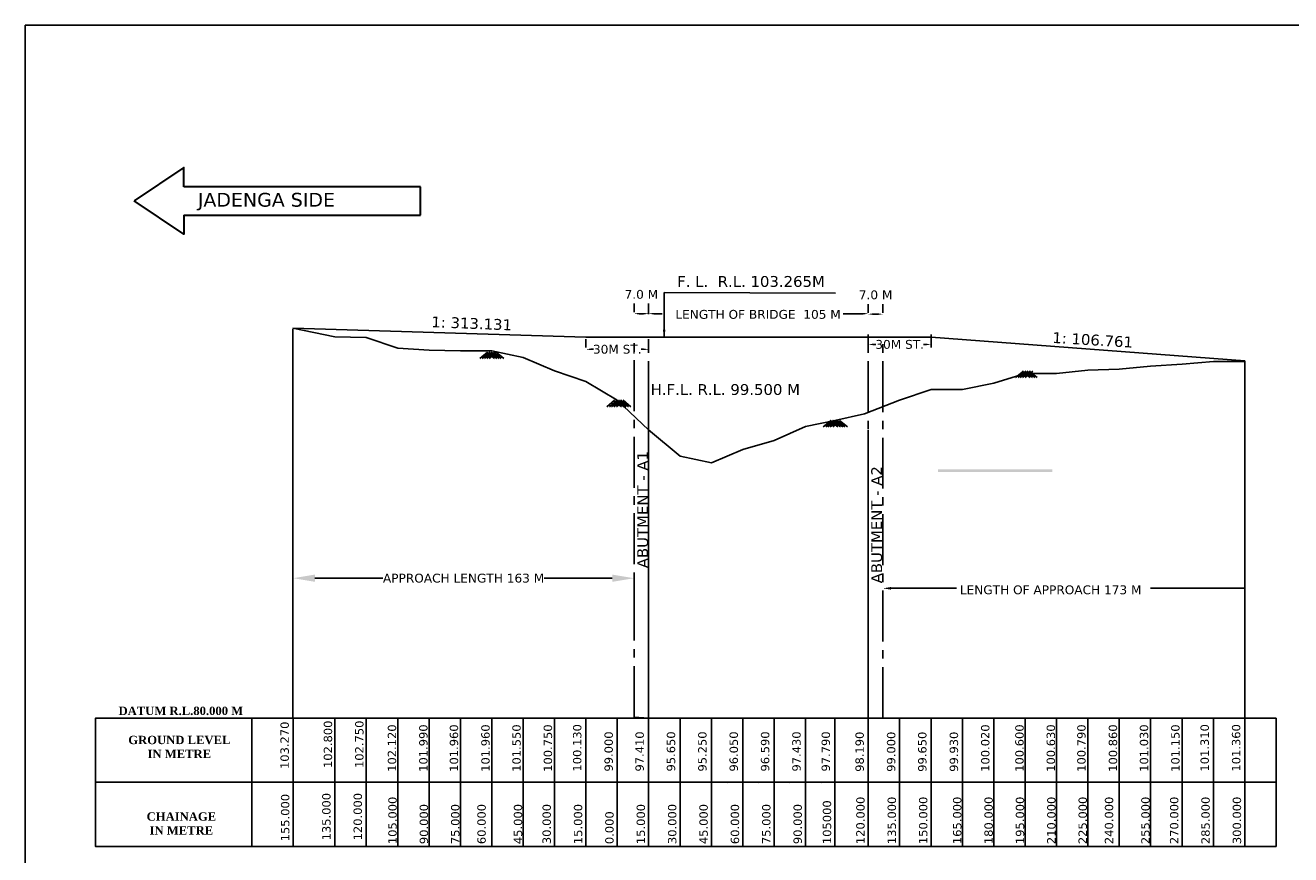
# Model space of a CAD drawing. Header units: feet. Extents: x -7746059455 to -3872629402, y -13315170765 to -6657188523.
# Tile 25 of 52: x -3873218840 to -3873181028, y -6657593553 to -6657568760. Entities that reach past the tile are written whole.
import ezdxf

# ---------------------------------------------------------------- set-up
doc = ezdxf.new("R2010")
doc.units = ezdxf.units.FT
doc.header["$MEASUREMENT"] = 0
doc.header["$PDMODE"] = 34
doc.header["$PDSIZE"] = 40
doc.linetypes.add('CENTER2', pattern=[28.575, 19.05, -3.175, 3.175, -3.175])
for name, color, linetype in [('CHAINAGE', 7, 'Continuous'), ('GROUND_LVL', 114, 'Continuous'), ('TEX', 6, 'Continuous'), ('TEXT', 7, 'Continuous')]:
    doc.layers.add(name, color=color, linetype=linetype)
doc.layers.add('DIMENTION', color=7, linetype='Continuous', lineweight=9)
doc.styles.get("Standard").update_dxf_attribs({"font": 'verdana.ttf', "height": 264})
doc.dimstyles.new('Copy of Standard', dxfattribs={"dimtxt": 150.0005, "dimasz": 650, "dimexe": 0.18, "dimexo": 0.0625, "dimgap": 0.09, "dimtad": 0, "dimtih": 1, "dimtoh": 1, "dimdec": 0, "dimzin": 0, "dimdsep": 46, "dimtxsty": 'Standard', "dimcen": 0.09, "dimclrt": 3, "dimadec": 0, "dimazin": 0, "dimtfac": 1, "dimtdec": 0, "dimtofl": 0, "dimtmove": 0, "dimatfit": 3, "dimfxl": 1, "dimtolj": 1, "dimtzin": 0, "dimarcsym": 0})
doc.dimstyles.new('ISO-25--------1', dxfattribs={"dimtxt": 264, "dimasz": 240, "dimexe": 300, "dimexo": 300, "dimgap": 0.02, "dimtad": 0, "dimtih": 1, "dimtoh": 1, "dimdec": 0, "dimlfac": 16, "dimdsep": 46, "dimtxsty": 'Standard', "dimcen": 192, "dimclrd": 1, "dimclre": 1, "dimclrt": 1, "dimadec": 0, "dimazin": 0, "dimtfac": 1, "dimtdec": 0, "dimtmove": 2, "dimatfit": 3, "dimfxl": 300, "dimarcsym": 0})
doc.dimstyles.new('ISO-25--------8', dxfattribs={"dimtxt": 264, "dimasz": 150, "dimexe": 300, "dimexo": 300, "dimgap": 0.02, "dimtad": 0, "dimtih": 1, "dimtoh": 1, "dimdec": 0, "dimlfac": 8, "dimdsep": 46, "dimtxsty": 'Standard', "dimcen": 150, "dimclrd": 1, "dimclre": 1, "dimclrt": 1, "dimadec": 0, "dimazin": 0, "dimtfac": 1, "dimtdec": 0, "dimtmove": 2, "dimatfit": 3, "dimfxl": 300, "dimarcsym": 0})

# ---------------------------------------------------------------- blocks, each defined once
blk = doc.blocks.new('*D68')
at = {"layer": 'Defpoints', "color": 0, "ltscale": 20, "transparency": 16777216}
for p in [(-3873210838.261878, -6657585289.9375), (-3873200649.780518, -6657585287.748484), (-3873200649.780518, -6657586820.002264)]:
    blk.add_point(p, dxfattribs=at)
at = {"layer": 'TEX', "color": 0, "lineweight": -2, "ltscale": 20, "transparency": 16777216}
for p, q in [((-3873210838.261878, -6657585289.875), (-3873210838.261878, -6657585287.568483)), ((-3873210188.261878, -6657585287.748484), (-3873208155.127987, -6657585287.748484)), ((-3873201299.780518, -6657585287.748484), (-3873203332.914408, -6657585287.748484)), ((-3873200649.780518, -6657586819.939764), (-3873200649.780518, -6657585287.568483))]:
    blk.add_line(p, q, dxfattribs=at)
at = {"layer": 'TEX', "color": 0, "ltscale": 20, "transparency": 16777216}
for points in [[(-3873210188.261878, -6657585179.415151), (-3873210188.261878, -6657585396.081817), (-3873210838.261878, -6657585287.748484)], [(-3873201299.780518, -6657585179.415151), (-3873201299.780518, -6657585396.081817), (-3873200649.780518, -6657585287.748484)]]:
    blk.add_solid(points, dxfattribs=at)
at = {"layer": 'TEX', "color": 3, "ltscale": 20, "transparency": 16777216, "insert": (-3873205744.021198, -6657585287.748484), "char_height": 264, "attachment_point": 5}
blk.add_mtext('\\A1;APPROACH LENGTH 163 M', dxfattribs=at)
blk = doc.blocks.new('*D69')
at = {"layer": 'Defpoints', "color": 0, "ltscale": 20, "transparency": 16777216}
for p in [(-3873200649.780518, -6657577380), (-3873200649.780518, -6657577633.758371), (-3873200213.261876, -6657577633.75837)]:
    blk.add_point(p, dxfattribs=at)
at = {"layer": 'TEX', "color": 1, "lineweight": -2, "ltscale": 20, "transparency": 16777216}
for p, q in [((-3873200649.780518, -6657577333.758371), (-3873200649.780518, -6657577080)), ((-3873200213.261876, -6657577333.75837), (-3873200213.261876, -6657577080)), ((-3873200363.261876, -6657577380), (-3873200499.780518, -6657577380))]:
    blk.add_line(p, q, dxfattribs=at)
at = {"layer": 'TEX', "color": 1, "ltscale": 20, "transparency": 16777216}
for points in [[(-3873200499.780518, -6657577355), (-3873200499.780518, -6657577405), (-3873200649.780518, -6657577380)], [(-3873200363.261876, -6657577355), (-3873200363.261876, -6657577405), (-3873200213.261876, -6657577380)]]:
    blk.add_solid(points, dxfattribs=at)
at = {"layer": 'TEX', "color": 1, "ltscale": 20, "transparency": 16777216, "insert": (-3873200431.521196, -6657576805.174687), "char_height": 264, "attachment_point": 5}
blk.add_mtext('7.0 M', dxfattribs=at)
blk = doc.blocks.new('*D70')
at = {"layer": 'Defpoints', "color": 0, "ltscale": 20, "transparency": 16777216}
for p in [(-3873193650.761878, -6657577658.008068), (-3873193213.261878, -6657577394.249698), (-3873193213.261878, -6657577658.008068)]:
    blk.add_point(p, dxfattribs=at)
at = {"layer": 'TEX', "color": 1, "lineweight": -2, "ltscale": 20, "transparency": 16777216}
for p, q in [((-3873193650.761878, -6657577358.008068), (-3873193650.761878, -6657577094.249698)), ((-3873193213.261878, -6657577358.008068), (-3873193213.261878, -6657577094.249698)), ((-3873193500.761878, -6657577394.249698), (-3873193363.261878, -6657577394.249698))]:
    blk.add_line(p, q, dxfattribs=at)
at = {"layer": 'TEX', "color": 1, "ltscale": 20, "transparency": 16777216}
for points in [[(-3873193500.761878, -6657577369.249698), (-3873193500.761878, -6657577419.249698), (-3873193650.761878, -6657577394.249698)], [(-3873193363.261878, -6657577369.249698), (-3873193363.261878, -6657577419.249698), (-3873193213.261878, -6657577394.249698)]]:
    blk.add_solid(points, dxfattribs=at)
at = {"layer": 'TEX', "color": 1, "ltscale": 20, "transparency": 16777216, "insert": (-3873193432.011878, -6657576819.424385), "char_height": 264, "attachment_point": 5}
blk.add_mtext('7.0 M', dxfattribs=at)
blk = doc.blocks.new('*D71')
at = {"layer": 'Defpoints', "color": 0, "ltscale": 20, "transparency": 16777216}
for p in [(-3873202088.261877, -6657578445.882369), (-3873202088.261877, -6657578690), (-3873200213.261876, -6657578690)]:
    blk.add_point(p, dxfattribs=at)
at = {"layer": 'TEX', "color": 1, "lineweight": -2, "ltscale": 20, "transparency": 16777216}
for p, q in [((-3873202088.261877, -6657578390), (-3873202088.261877, -6657578145.882369)), ((-3873201938.261877, -6657578445.882369), (-3873201863.262736, -6657578445.882369)), ((-3873200363.261876, -6657578445.882369), (-3873200438.261016, -6657578445.882369)), ((-3873200213.261876, -6657578390), (-3873200213.261876, -6657578145.882369))]:
    blk.add_line(p, q, dxfattribs=at)
at = {"layer": 'TEX', "color": 1, "ltscale": 20, "transparency": 16777216}
for points in [[(-3873201938.261877, -6657578420.882369), (-3873201938.261877, -6657578470.882369), (-3873202088.261877, -6657578445.882369)], [(-3873200363.261876, -6657578420.882369), (-3873200363.261876, -6657578470.882369), (-3873200213.261876, -6657578445.882369)]]:
    blk.add_solid(points, dxfattribs=at)
at = {"layer": 'TEX', "color": 1, "ltscale": 20, "transparency": 16777216, "insert": (-3873201150.761876, -6657578445.882369), "char_height": 264, "attachment_point": 5}
blk.add_mtext('30M ST.', dxfattribs=at)
blk = doc.blocks.new('*D72')
at = {"layer": 'Defpoints', "color": 0, "ltscale": 20, "transparency": 16777216}
for p in [(-3873191775.761878, -6657578300.462865), (-3873193650.761878, -6657578690), (-3873191775.761878, -6657578690)]:
    blk.add_point(p, dxfattribs=at)
at = {"layer": 'TEX', "color": 1, "lineweight": -2, "ltscale": 20, "transparency": 16777216}
for p, q in [((-3873193650.761878, -6657578390), (-3873193650.761878, -6657578000.462865)), ((-3873191775.761878, -6657578390), (-3873191775.761878, -6657578000.462865)), ((-3873193500.761878, -6657578300.462865), (-3873193425.762738, -6657578300.462865)), ((-3873191925.761878, -6657578300.462865), (-3873192000.761018, -6657578300.462865))]:
    blk.add_line(p, q, dxfattribs=at)
at = {"layer": 'TEX', "color": 1, "ltscale": 20, "transparency": 16777216}
for points in [[(-3873193500.761878, -6657578275.462865), (-3873193500.761878, -6657578325.462865), (-3873193650.761878, -6657578300.462865)], [(-3873191925.761878, -6657578275.462865), (-3873191925.761878, -6657578325.462865), (-3873191775.761878, -6657578300.462865)]]:
    blk.add_solid(points, dxfattribs=at)
at = {"layer": 'TEX', "color": 1, "ltscale": 20, "transparency": 16777216, "insert": (-3873192713.261878, -6657578300.462865), "char_height": 264, "attachment_point": 5}
blk.add_mtext('30M ST.', dxfattribs=at)

msp = doc.modelspace()

# ---------------------------------------------------------------- hatches: boundary and pattern name
at = {"layer": 'TEX', "ltscale": 20}
h = msp.add_hatch(dxfattribs=at)
h.set_pattern_fill('ANSI31', color=256, style=0)
h.set_pattern_definition([(45, (0, 0), (-0.0883883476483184, 0.0883883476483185), [])])
h.paths.add_polyline_path([(-3873188150.08473, -6657582034.832208), (-3873191563.084728, -6657582034.832207), (-3873191563.084729, -6657582114.832205), (-3873188150.084729, -6657582114.832208)])

# ---------------------------------------------------------------- linework, layer by layer
at = {"layer": 'CHAINAGE', "color": 3}
for p, q in [((-3873199275.762083, -6657589467.511102), (-3873199275.762083, -6657593308.752731)), ((-3873196463.262706, -6657589468.134736), (-3873196463.262706, -6657593309.376366)), ((-3873194649.999999, -6657589468.134736), (-3873194649.999999, -6657593309.376366)), ((-3873212069.995118, -6657593309.999999), (-3873212069.995119, -6657589468.75837)), ((-3873207713.261878, -6657589468.758371), (-3873207713.261878, -6657593310.000001)), ((-3873206775.761876, -6657589468.758371), (-3873206775.761876, -6657593310.000001)), ((-3873205838.261878, -6657589468.758371), (-3873205838.261878, -6657593310.000001)), ((-3873204900.761878, -6657589468.758371), (-3873204900.761878, -6657593310.000001)), ((-3873203963.261876, -6657589468.758371), (-3873203963.261876, -6657593310.000001)), ((-3873203025.761876, -6657589468.75837), (-3873203025.761876, -6657593310.000001)), ((-3873202088.261878, -6657589468.75837), (-3873202088.261878, -6657593310.000001)), ((-3873201150.761878, -6657589468.75837), (-3873201150.761878, -6657593310)), ((-3873200213.261876, -6657589468.75837), (-3873200213.261876, -6657593310)), ((-3873198338.26229, -6657589468.75837), (-3873198338.26229, -6657593310)), ((-3873197400.762498, -6657589468.75837), (-3873197400.762498, -6657593310)), ((-3873195525.762913, -6657589468.75837), (-3873195525.762913, -6657593310)), ((-3873193650.761878, -6657589468.75837), (-3873193650.761878, -6657593310)), ((-3873192713.261878, -6657589468.75837), (-3873192713.261878, -6657593310)), ((-3873191775.761878, -6657589468.75837), (-3873191775.761878, -6657593310)), ((-3873190838.261878, -6657589468.75837), (-3873190838.261878, -6657593310)), ((-3873189900.761878, -6657589468.75837), (-3873189900.761878, -6657593310)), ((-3873188963.261878, -6657589468.75837), (-3873188963.261878, -6657593310)), ((-3873188025.761878, -6657589468.75837), (-3873188025.761878, -6657593310)), ((-3873187088.261879, -6657589468.75837), (-3873187088.261879, -6657593310)), ((-3873186150.761878, -6657589468.75837), (-3873186150.761878, -6657593310)), ((-3873185213.261878, -6657589468.75837), (-3873185213.261878, -6657593309.999999)), ((-3873184275.761878, -6657589468.758368), (-3873184275.761878, -6657593309.999999)), ((-3873183338.261878, -6657589468.758368), (-3873183338.261878, -6657593309.999999)), ((-3873182400.761878, -6657589468.758368), (-3873182400.761878, -6657593309.999999)), ((-3873181463.261878, -6657589468.758366), (-3873181463.261878, -6657593309.999999)), ((-3873216740, -6657591389.379185), (-3873181463.261878, -6657591389.379183))]:
    msp.add_line(p, q, dxfattribs=at)
msp.add_lwpolyline([(-3873181463.261878, -6657593310), (-3873216740, -6657593309.999999), (-3873216740, -6657589468.75837), (-3873181463.261878, -6657589468.758366)], dxfattribs=at)
at = {"layer": 'DIMENTION', "color": 5, "lineweight": 30, "ltscale": 20}
for p, q in [((-3873207030, -6657573587.883009), (-3873214101.845196, -6657573587.883008)), ((-3873207030, -6657574432.116988), (-3873207030, -6657573587.883008)), ((-3873214101.845196, -6657574432.116988), (-3873207030, -6657574432.116988))]:
    msp.add_line(p, q, dxfattribs=at)
for points in [[(-3873214101.845196, -6657573587.883008), (-3873214101.845196, -6657573014.854802), (-3873215590, -6657574010)], [(-3873214101.845196, -6657574432.116988), (-3873214101.845196, -6657575005.145193), (-3873215590, -6657574010)]]:
    msp.add_lwpolyline(points, dxfattribs=at)
at = {"layer": 'GROUND_LVL'}
for p, q in [((-3873205027.108006, -6657578528.09436), (-3873205262.421789, -6657578722.101532)), ((-3873204948.473003, -6657578528.094361), (-3873205183.786785, -6657578722.101532)), ((-3873204886.625247, -6657578528.09436), (-3873205121.939031, -6657578722.101532)), ((-3873205060.13029, -6657578528.09436), (-3873204824.816505, -6657578722.101532)), ((-3873204817.046522, -6657578528.09436), (-3873205052.360307, -6657578722.101532)), ((-3873204984.477232, -6657578528.09436), (-3873204749.163447, -6657578722.101532)), ((-3873204741.393465, -6657578528.09436), (-3873204976.707249, -6657578722.101532)), ((-3873204914.898508, -6657578528.09436), (-3873204679.584724, -6657578722.101532)), ((-3873204853.050752, -6657578528.094361), (-3873204617.736969, -6657578722.101532)), ((-3873204774.415749, -6657578528.09436), (-3873204539.101966, -6657578722.101532)), ((-3873189016.992116, -6657579097.234251), (-3873189252.305899, -6657579291.241423)), ((-3873188938.357113, -6657579097.234252), (-3873189173.670895, -6657579291.241423)), ((-3873188876.509357, -6657579097.234251), (-3873189111.823141, -6657579291.241423)), ((-3873189050.0144, -6657579097.234251), (-3873188814.700615, -6657579291.241423)), ((-3873188806.930632, -6657579097.234251), (-3873189042.244417, -6657579291.241423)), ((-3873188974.361342, -6657579097.234251), (-3873188739.047557, -6657579291.241423)), ((-3873188731.277575, -6657579097.234251), (-3873188966.591359, -6657579291.241423)), ((-3873188904.782618, -6657579097.234251), (-3873188669.468834, -6657579291.241423)), ((-3873188842.934862, -6657579097.234252), (-3873188607.621078, -6657579291.241423)), ((-3873201229.396881, -6657579968.758368), (-3873201464.710664, -6657580162.765539)), ((-3873201150.761878, -6657579968.758368), (-3873201386.075659, -6657580162.765539)), ((-3873201088.914122, -6657579968.758368), (-3873201324.227905, -6657580162.765539)), ((-3873201262.419164, -6657579968.758368), (-3873201027.10538, -6657580162.765539)), ((-3873201019.335397, -6657579968.758368), (-3873201254.649182, -6657580162.765539)), ((-3873201186.766107, -6657579968.758368), (-3873200951.452322, -6657580162.765539)), ((-3873200943.68234, -6657579968.758368), (-3873201178.996123, -6657580162.765539)), ((-3873201117.187382, -6657579968.758368), (-3873200881.873599, -6657580162.765539)), ((-3873201055.339626, -6657579968.758368), (-3873200820.025843, -6657580162.765539)), ((-3873200976.704623, -6657579968.758368), (-3873200741.390841, -6657580162.765539)), ((-3873194762.209497, -6657580573.134736), (-3873194997.523281, -6657580767.141908)), ((-3873194683.574494, -6657580573.134737), (-3873194918.888276, -6657580767.141908)), ((-3873194621.726738, -6657580573.134736), (-3873194857.040522, -6657580767.141908)), ((-3873194795.231781, -6657580573.134736), (-3873194559.917996, -6657580767.141908)), ((-3873194552.148014, -6657580573.134736), (-3873194787.461799, -6657580767.141908)), ((-3873194719.578724, -6657580573.134736), (-3873194484.264939, -6657580767.141908)), ((-3873194476.494956, -6657580573.134736), (-3873194711.80874, -6657580767.141908)), ((-3873194649.999999, -6657580573.134736), (-3873194414.686215, -6657580767.141908)), ((-3873194588.152243, -6657580573.134737), (-3873194352.83846, -6657580767.141908)), ((-3873194509.51724, -6657580573.134736), (-3873194274.203457, -6657580767.141908))]:
    msp.add_line(p, q, dxfattribs=at)
at = {"layer": 'GROUND_LVL', "ltscale": 20}
for p, q in [((-3873200213.261876, -6657589468.75837), (-3873200213.261876, -6657580228.75837)), ((-3873193650.761878, -6657589468.75837), (-3873193650.761878, -6657580858.75837)), ((-3873200213.261876, -6657589468.75837), (-3873200649.780518, -6657589439.471428)), ((-3873194588.261876, -6657589468.75837), (-3873194150.761876, -6657589468.75837))]:
    msp.add_line(p, q, dxfattribs=at)
at = {"layer": 'TEX', "color": 1, "ltscale": 20}
for p, q in [((-3873200213.261876, -6657577393.75837), (-3873200213.261876, -6657577080)), ((-3873200063.261876, -6657577380), (-3873199810, -6657577380)), ((-3873193800.761878, -6657577380), (-3873194400, -6657577380)), ((-3873192973.261878, -6657585590), (-3873191010, -6657585590)), ((-3873182400.761878, -6657585590), (-3873185220, -6657585590))]:
    msp.add_line(p, q, dxfattribs=at)
at = {"layer": 'TEX', "color": 3, "ltscale": 20}
for p, q in [((-3873210841.523755, -6657577814.425035), (-3873202088.261877, -6657578083.786833)), ((-3873210841.523755, -6657577814.425035), (-3873209588.26188, -6657578068.758369)), ((-3873210841.523755, -6657589468.758371), (-3873210841.523755, -6657577833.758371)), ((-3873209588.26188, -6657578068.758369), (-3873208650.761879, -6657578093.758369)), ((-3873208650.761879, -6657578093.758369), (-3873207713.261878, -6657578408.758369)), ((-3873202088.261877, -6657578083.786833), (-3873191775.761878, -6657578083.786833)), ((-3873191775.761878, -6657578083.786833), (-3873182400.761878, -6657578788.75837)), ((-3873207713.261878, -6657578408.758369), (-3873206775.761876, -6657578473.758369)), ((-3873206775.761876, -6657578473.758369), (-3873205838.261878, -6657578488.758371)), ((-3873205838.261878, -6657578488.758371), (-3873204900.761878, -6657578488.758371)), ((-3873204900.761878, -6657578488.758371), (-3873203963.261876, -6657578693.758368)), ((-3873203963.261876, -6657578693.758368), (-3873203025.761876, -6657579093.758368)), ((-3873184275.761878, -6657578893.758368), (-3873183338.261878, -6657578813.758368)), ((-3873183338.261878, -6657578813.758368), (-3873182400.761878, -6657578813.758368)), ((-3873182400.761878, -6657589468.75837), (-3873182400.761878, -6657578788.75837)), ((-3873203025.761876, -6657579093.758368), (-3873202088.261878, -6657579403.758368)), ((-3873189900.761878, -6657579458.758367), (-3873188963.261878, -6657579168.75837)), ((-3873188963.261878, -6657579168.75837), (-3873188025.761878, -6657579168.75837)), ((-3873188025.761878, -6657579168.75837), (-3873187088.261879, -6657579073.75837)), ((-3873187088.261879, -6657579073.75837), (-3873186150.761878, -6657579038.758367)), ((-3873186150.761878, -6657579038.758367), (-3873185213.261878, -6657578953.75837)), ((-3873185213.261878, -6657578953.75837), (-3873184275.761878, -6657578893.758368)), ((-3873202088.261878, -6657579403.758368), (-3873201150.761878, -6657579968.758368)), ((-3873190838.261878, -6657579643.75837), (-3873189900.761878, -6657579458.758367)), ((-3873201150.761878, -6657579968.758368), (-3873200213.261876, -6657580850)), ((-3873193764.485329, -6657580374.469395), (-3873192713.261878, -6657579968.758368)), ((-3873192713.261878, -6657579968.758368), (-3873191775.761878, -6657579643.75837)), ((-3873191775.761878, -6657579643.75837), (-3873190838.261878, -6657579643.75837)), ((-3873194649.999999, -6657580573.134736), (-3873193764.485329, -6657580374.469395)), ((-3873196463.262706, -6657581173.758368), (-3873195525.762913, -6657580753.758368)), ((-3873195525.762913, -6657580753.758368), (-3873194649.999999, -6657580573.134736)), ((-3873200213.261876, -6657580850), (-3873199275.762083, -6657581643.758368)), ((-3873198338.26229, -6657581843.75837), (-3873197400.762498, -6657581443.75837)), ((-3873197400.762498, -6657581443.75837), (-3873196463.262706, -6657581173.758368)), ((-3873199275.762083, -6657581643.758368), (-3873198338.26229, -6657581843.75837)), ((-3873210838.261878, -6657589468.75837), (-3873210838.261878, -6657593310)), ((-3873209588.261878, -6657589468.758371), (-3873210838.261878, -6657589468.758371)), ((-3873209588.26188, -6657593310.000002), (-3873209588.26188, -6657589468.758372)), ((-3873207713.261878, -6657589468.758371), (-3873209588.261878, -6657589468.758371)), ((-3873208650.761879, -6657593310.000001), (-3873208650.761879, -6657589468.758371)), ((-3873192713.261878, -6657589468.75837), (-3873192338.261878, -6657589468.75837)), ((-3873208650.761879, -6657591389.379186), (-3873209588.261879, -6657591389.379186)), ((-3873207088.261878, -6657591389.379185), (-3873208025.761879, -6657591389.379185)), ((-3873200213.261876, -6657591389.379185), (-3873199275.762083, -6657591390.002819)), ((-3873199275.762083, -6657591388.75555), (-3873198338.26229, -6657591389.379185)), ((-3873199275.762083, -6657591389.379185), (-3873198338.26229, -6657591390.002819)), ((-3873199275.762083, -6657591389.379185), (-3873198338.26229, -6657591390.002819)), ((-3873198807.012187, -6657591389.067368), (-3873197869.512394, -6657591389.691002)), ((-3873198338.26229, -6657591389.379185), (-3873197400.762498, -6657591390.002819)), ((-3873197869.512394, -6657591389.067368), (-3873196932.012602, -6657591389.691002)), ((-3873197869.512394, -6657591389.067368), (-3873196932.012602, -6657591389.691002)), ((-3873197869.512394, -6657591389.067368), (-3873196932.012602, -6657591389.691002)), ((-3873197400.762498, -6657591389.379185), (-3873196463.262705, -6657591390.002819)), ((-3873197400.762498, -6657591389.379185), (-3873196463.262705, -6657591390.002819)), ((-3873196932.012602, -6657591389.067368), (-3873195994.512809, -6657591389.691002)), ((-3873196463.262705, -6657591389.379185), (-3873195525.762913, -6657591390.002819)), ((-3873195994.512809, -6657591389.067368), (-3873195057.013017, -6657591389.691002)), ((-3873209588.261878, -6657593309.999999), (-3873210838.261878, -6657593310.000001)), ((-3873207713.261878, -6657593310.000001), (-3873209588.261878, -6657593310.000001))]:
    msp.add_line(p, q, dxfattribs=at)
at = {"layer": 'TEX', "linetype": 'CENTER2', "ltscale": 80}
for p, q in [((-3873200649.780518, -6657589439.471428), (-3873200649.780518, -6657578083.786833)), ((-3873200213.261876, -6657589468.75837), (-3873200213.261876, -6657578083.786833)), ((-3873193650.761878, -6657589468.75837), (-3873193650.761878, -6657578083.786833)), ((-3873193213.261878, -6657589468.75837), (-3873193213.261878, -6657578083.786833))]:
    msp.add_line(p, q, dxfattribs=at)
at = {"layer": 'TEX', "ltscale": 20}
for p, q in [((-3873205838.261878, -6657589468.75837), (-3873205360, -6657589468.758371)), ((-3873200213.261876, -6657593310), (-3873199588.261876, -6657593310)), ((-3873199588.261876, -6657593310), (-3873198963.261876, -6657593310)), ((-3873198963.261876, -6657593310), (-3873198338.261876, -6657593310)), ((-3873198338.261878, -6657593309.999999), (-3873197713.261878, -6657593309.999999)), ((-3873197713.261878, -6657593309.999999), (-3873198338.261878, -6657593309.999999)), ((-3873197713.261878, -6657593309.999999), (-3873197088.261878, -6657593309.999999)), ((-3873197088.261878, -6657593309.999999), (-3873196463.261878, -6657593309.999999)), ((-3873196463.261878, -6657593310), (-3873195838.261878, -6657593310)), ((-3873195838.261878, -6657593310), (-3873195838.261878, -6657593310)), ((-3873195838.261878, -6657593310), (-3873195213.261878, -6657593310)), ((-3873195213.261878, -6657593310), (-3873194588.261878, -6657593309.999999))]:
    msp.add_line(p, q, dxfattribs=at)
at = {"layer": 'TEX', "color": 3, "ltscale": 20}
msp.add_lwpolyline([(-3873218840, -6657568760), (-3873157260, -6657568760), (-3873157260, -6657607670), (-3873218840, -6657607670)], close=True, dxfattribs=at)
at = {"layer": 'TEX', "color": 1, "ltscale": 20}
for points in [[(-3873200063.261876, -6657577355), (-3873200063.261876, -6657577405), (-3873200213.261876, -6657577380)], [(-3873193800.761878, -6657577355), (-3873193800.761878, -6657577405), (-3873193650.761878, -6657577380)], [(-3873192973.261878, -6657585550), (-3873192973.261878, -6657585630), (-3873193213.261878, -6657585590)]]:
    msp.add_solid(points, dxfattribs=at)

# ---------------------------------------------------------------- texts
at = {"layer": 'CHAINAGE', "color": 241}
for s, p in [('103.270', (-3873210965.934354, -6657590992.261148)), ('102.800', (-3873209672.458112, -6657590961.640337)), ('102.750', (-3873208734.958111, -6657590961.640336)), ('102.120', (-3873207758.780976, -6657591075.448276)), ('101.990', (-3873206821.155467, -6657591075.448276)), ('101.960', (-3873205907.242971, -6657591075.448276)), ('101.960', (-3873204965.14206, -6657591075.448276)), ('101.550', (-3873204037.222899, -6657591075.448276)), ('100.750', (-3873203100.017134, -6657591075.448276)), ('100.130', (-3873202224.213635, -6657591067.939089)), ('99.000', (-3873201283.887283, -6657591067.939089)), ('97.410', (-3873200358.866483, -6657591067.939089)), ('95.650', (-3873199421.36669, -6657591066.69182)), ('95.250', (-3873198483.866898, -6657591067.939089)), ('96.050', (-3873197546.367105, -6657591067.939089)), ('96.590', (-3873196608.867313, -6657591067.315454)), ('97.430', (-3873195671.36752, -6657591067.939089)), ('97.790', (-3873194795.604606, -6657591067.315454)), ('98.190', (-3873193784.403553, -6657591075.448275)), ('99.000', (-3873192843.818169, -6657591075.448275)), ('99.650', (-3873191912.213779, -6657591075.448275)), ('99.930', (-3873190968.381886, -6657591075.448275)), ('100.020', (-3873190030.881886, -6657591075.448275)), ('100.600', (-3873189008.655469, -6657591075.448273)), ('100.630', (-3873188071.155469, -6657591075.448275)), ('100.790', (-3873187157.242972, -6657591075.448275)), ('100.860', (-3873186215.142061, -6657591075.448275)), ('101.030', (-3873185287.2229, -6657591075.448275)), ('101.150', (-3873184350.017135, -6657591075.448275)), ('101.310', (-3873183474.213636, -6657591067.939087)), ('101.360', (-3873182533.887285, -6657591067.939087))]:
    msp.add_text(s, height=250, rotation=90, dxfattribs=at).set_placement(p)
at = {"layer": 'CHAINAGE', "color": 241, "char_height": 250, "width": 1234.1875, "attachment_point": 7, "rotation": 90}
for s, insert in [('155.000', (-3873210945.635026, -6657593153.668618)), ('135.000', (-3873209713.896906, -6657593124.808316)), ('120.000', (-3873208776.396905, -6657593124.808315)), ('105.000', (-3873207738.481647, -6657593236.855745)), ('120.000', (-3873193755.981647, -6657593236.855745)), ('135.000', (-3873192818.481647, -6657593236.855745)), ('150.000', (-3873191880.981647, -6657593236.855745)), ('165.000', (-3873190863.481647, -6657593236.855745)), ('180.000', (-3873189925.981647, -6657593236.855745)), ('195.000', (-3873188988.481647, -6657593236.855745)), ('210.000', (-3873188050.981647, -6657593236.855745)), ('225.000', (-3873187113.481649, -6657593236.855745)), ('240.000', (-3873186327.502654, -6657593236.855745)), ('255.000', (-3873185238.481647, -6657593236.855745)), ('270.000', (-3873184380.981647, -6657593236.855743)), ('285.000', (-3873183443.481647, -6657593236.855743)), ('300.000', (-3873182505.981647, -6657593236.855743)), ('90.000', (-3873206800.981647, -6657593236.855745)), ('75.000', (-3873205863.481647, -6657593236.855745)), ('60.000', (-3873205077.502654, -6657593236.855745)), ('45.000', (-3873203988.481647, -6657593236.855745)), ('30.000', (-3873203130.981647, -6657593236.855745)), ('15.000', (-3873202193.481647, -6657593236.855745)), ('0.000', (-3873201255.981647, -6657593236.855745)), ('15.000', (-3873200318.481647, -6657593236.855745)), ('30.000', (-3873199380.981854, -6657593235.608477)), ('45.000', (-3873198443.482062, -6657593236.855745)), ('60.000', (-3873197505.982269, -6657593236.855745)), ('75.000', (-3873196568.482477, -6657593236.232111)), ('90.000', (-3873195630.982684, -6657593236.855745)), ('105000', (-3873194755.21977, -6657593236.232111))]:
    msp.add_mtext(s, dxfattribs=dict(at, insert=insert))
at = {"layer": 'TEX', "color": 1, "ltscale": 20, "char_height": 264, "attachment_point": 5}
for s, insert in [('LENGTH OF BRIDGE  105 M', (-3873196944.983841, -6657577403.29629)), ('LENGTH OF APPROACH 173 M', (-3873188200.964631, -6657585636.791473))]:
    msp.add_mtext(s, dxfattribs=dict(at, insert=insert))
at = {"layer": 'TEX', "ltscale": 20, "char_height": 324, "width": 4005.33802843, "attachment_point": 1}
for s, insert, rotation in [('1: 313.131', (-3873206700, -6657577460), 357.70122759), ('1: 106.761', (-3873188140, -6657577930), 356.6008600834)]:
    msp.add_mtext(s, dxfattribs=dict(at, insert=insert, rotation=rotation))
at = {"layer": 'TEX', "linetype": 'CENTER2', "ltscale": 80, "char_height": 324, "width": 4090.00000286, "attachment_point": 7, "rotation": 90}
for s, insert in [('ABUTMENT - A1', (-3873200225.612513, -6657584990.000004)), ('ABUTMENT - A2', (-3873193232.644814, -6657585441.271781))]:
    msp.add_mtext(s, dxfattribs=dict(at, insert=insert))
at = {"layer": 'TEXT', "color": 191, "lineweight": 30, "insert": (-3873213685.391712, -6657573768.716484), "char_height": 412.776, "width": 8460.42346359, "attachment_point": 1}
msp.add_mtext('JADENGA SIDE', dxfattribs=at)
at = {"layer": 'TEXT', "color": 6}
for s, insert, char_height, width, attachment_point in [('F. L.  R.L. 103.265M', (-3873199360, -6657576420), 324, 17393.14995337, 4), ('H.F.L. R.L. 99.500 M', (-3873200154.909302, -6657579650.200134), 324, 17393.14995337, 4), ('{\\fTimes New Roman|b1|i0|c0|p18;DATUM R.L.80.000 M}', (-3873214191.960427, -6657589127.354078), 250, 6355.93890626, 2), ('{\\fTimes New Roman|b1|i0|c0|p18;GROUND LEVEL\\PIN METRE}', (-3873214237.396086, -6657589998.065382), 250, 6355.93890626, 2), ('{\\fTimes New Roman|b1|i0|c0|p18;CHAINAGE \\PIN METRE}', (-3873214175.928043, -6657592285.787119), 250, 6355.93890626, 2)]:
    msp.add_mtext(s, dxfattribs=dict(at, insert=insert, char_height=char_height, width=width, attachment_point=attachment_point))

# ---------------------------------------------------------------- dimensions: what is measured, and where the dimension line sits
at = {"layer": 'TEX', "color": 3, "ltscale": 20}
for base, p1, p2, text, picture, middle in [((-3873200649.780518, -6657577380), (-3873200213.261876, -6657577633.75837), (-3873200649.780518, -6657577633.758371), '7.0 M', '*D69', (-3873200431.521196, -6657576805.174687)), ((-3873193213.261878, -6657577394.249698), (-3873193650.761878, -6657577658.008068), (-3873193213.261878, -6657577658.008068), '7.0 M', '*D70', (-3873193432.011878, -6657576819.424385)), ((-3873202088.261877, -6657578445.882369), (-3873200213.261876, -6657578690), (-3873202088.261877, -6657578690), '30M ST.', '*D71', (-3873201150.761876, -6657578445.882369)), ((-3873191775.761878, -6657578300.462865), (-3873193650.761878, -6657578690), (-3873191775.761878, -6657578690), '30M ST.', '*D72', (-3873192713.261878, -6657578300.462865))]:
    dim = msp.add_linear_dim(base=base, p1=p1, p2=p2, text=text, dimstyle='ISO-25--------8', dxfattribs=at)
    dim.commit()
    dim.dimension.update_dxf_attribs({"geometry": picture, "text_midpoint": middle})
at = {"layer": 'TEX', "ltscale": 20}
dim = msp.add_linear_dim(base=(-3873200649.780518, -6657585287.748484), p1=(-3873210838.261878, -6657585289.9375), p2=(-3873200649.780518, -6657586820.002264), text='APPROACH LENGTH 163 M', dimstyle='Copy of Standard', dxfattribs=at)
dim.commit()
dim.dimension.update_dxf_attribs({"geometry": '*D68', "text_midpoint": (-3873205744.021198, -6657585287.748484)})

# ---------------------------------------------------------------- leaders
msp.add_leader([(-3873199750, -6657578101.332039), (-3873199750, -6657576747.573666), (-3873194630, -6657576767.573666)], dimstyle='ISO-25--------1', dxfattribs=at)

doc.saveas('drawing.dxf')
